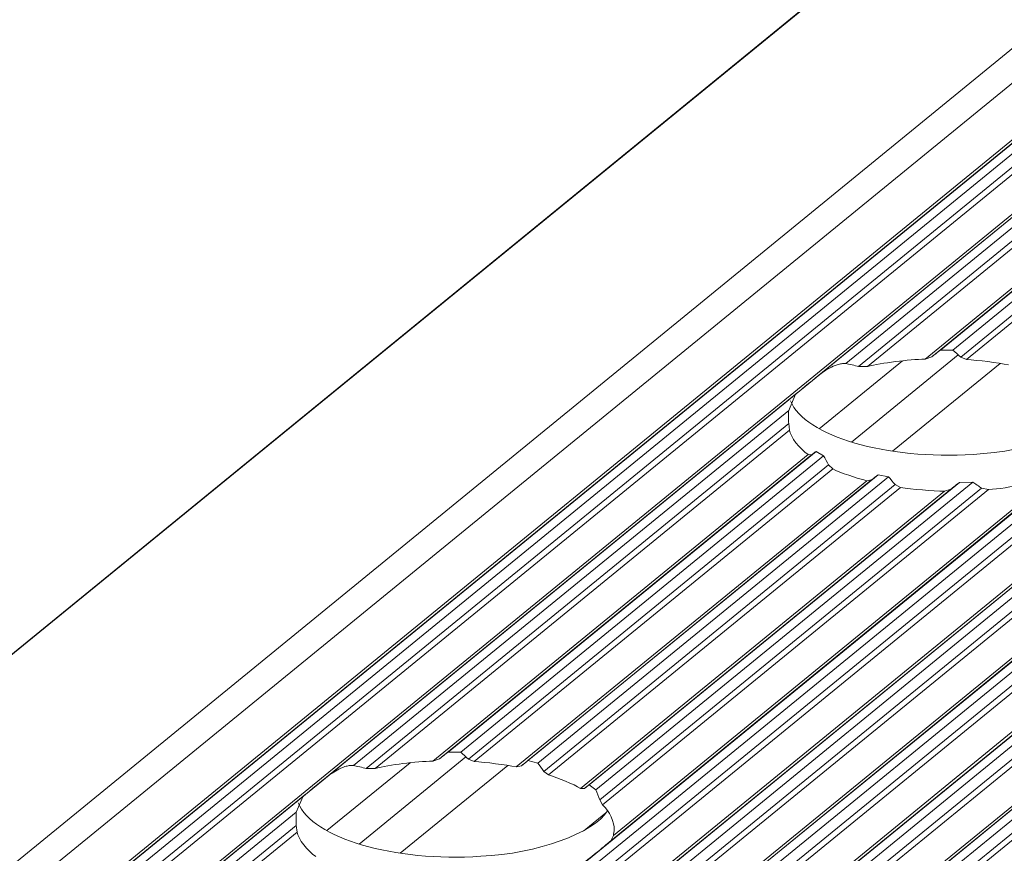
# Model space of a CAD drawing. Header units: inches. Extents: x 0 to 210, y 119 to 193.
# Tile 102 of 180: x 177.67 to 179.83, y 166.52 to 168.34. Entities that reach past the tile are written whole.
import ezdxf

# ---------------------------------------------------------------- set-up
doc = ezdxf.new("R2010")
doc.units = ezdxf.units.IN
doc.header["$MEASUREMENT"] = 0
doc.layers.add('Calque 1', color=7, linetype='Continuous')

# ---------------------------------------------------------------- blocks, each defined once
blk = doc.blocks.new('block 3018')
at = {"layer": 'Calque 1', "color": 9, "lineweight": 9, "true_color": 0xc0c0c0}
blk.add_lwpolyline([(202.1353, 186.4055), (156.0526, 148.779)], dxfattribs=at)
blk = doc.blocks.new('block 3020')
at = {"layer": 'Calque 1', "color": 9, "lineweight": 9, "true_color": 0xc0c0c0}
blk.add_lwpolyline([(202.2548, 186.3786), (156.1718, 148.7521)], dxfattribs=at)
blk = doc.blocks.new('block 3022')
at = {"layer": 'Calque 1', "color": 9, "lineweight": 9, "true_color": 0xc0c0c0}
blk.add_lwpolyline([(202.2658, 186.3808), (156.1832, 148.7543)], dxfattribs=at)
blk = doc.blocks.new('block 3024')
at = {"layer": 'Calque 1', "color": 9, "lineweight": 9, "true_color": 0xc0c0c0}
blk.add_lwpolyline([(202.2803, 186.392), (156.1976, 148.7655)], dxfattribs=at)
blk = doc.blocks.new('block 3026')
at = {"layer": 'Calque 1', "color": 9, "lineweight": 9, "true_color": 0xc0c0c0}
blk.add_lwpolyline([(202.3023, 186.387), (156.2197, 148.7607)], dxfattribs=at)
blk = doc.blocks.new('block 3028')
at = {"layer": 'Calque 1', "color": 9, "lineweight": 9, "true_color": 0xc0c0c0}
blk.add_lwpolyline([(202.3165, 186.3695), (156.2335, 148.743)], dxfattribs=at)
blk = doc.blocks.new('block 3030')
at = {"layer": 'Calque 1', "color": 9, "lineweight": 9, "true_color": 0xc0c0c0}
blk.add_lwpolyline([(202.3271, 186.3622), (156.2445, 148.7359)], dxfattribs=at)
blk = doc.blocks.new('block 3041')
at = {"layer": 'Calque 1', "color": 9, "lineweight": 9, "true_color": 0xc0c0c0}
blk.add_lwpolyline([(182.5123, 170.0971), (176.2257, 164.9639)], dxfattribs=at)
blk = doc.blocks.new('block 3113')
at = {"layer": 'Calque 1', "color": 9, "lineweight": 9, "true_color": 0xc0c0c0}
blk.add_lwpolyline([(183.2224, 169.9529), (176.9061, 164.7957)], dxfattribs=at)
blk = doc.blocks.new('block 3121')
at = {"layer": 'Calque 1', "color": 9, "lineweight": 9, "true_color": 0xc0c0c0}
blk.add_lwpolyline([(203.1888, 186.1688), (157.1058, 148.5425)], dxfattribs=at)
blk = doc.blocks.new('block 3126')
at = {"layer": 'Calque 1', "color": 9, "lineweight": 9, "true_color": 0xc0c0c0}
blk.add_lwpolyline([(203.1998, 186.171), (157.1171, 148.5445)], dxfattribs=at)
blk = doc.blocks.new('block 3161')
at = {"layer": 'Calque 1', "color": 9, "lineweight": 9, "true_color": 0xc0c0c0}
blk.add_lwpolyline([(203.2143, 186.1822), (157.1316, 148.5559)], dxfattribs=at)
blk = doc.blocks.new('block 3163')
at = {"layer": 'Calque 1', "color": 9, "lineweight": 9, "true_color": 0xc0c0c0}
blk.add_lwpolyline([(203.2363, 186.1772), (157.1536, 148.5509)], dxfattribs=at)
blk = doc.blocks.new('block 3165')
at = {"layer": 'Calque 1', "color": 9, "lineweight": 9, "true_color": 0xc0c0c0}
blk.add_lwpolyline([(203.2501, 186.1596), (157.1674, 148.5332)], dxfattribs=at)
blk = doc.blocks.new('block 3167')
at = {"layer": 'Calque 1', "color": 9, "lineweight": 9, "true_color": 0xc0c0c0}
blk.add_lwpolyline([(203.2611, 186.1526), (157.1785, 148.5261)], dxfattribs=at)
blk = doc.blocks.new('block 3169')
at = {"layer": 'Calque 1', "color": 9, "lineweight": 9, "true_color": 0xc0c0c0}
blk.add_lwpolyline([(203.3441, 186.1338), (157.2615, 148.5075)], dxfattribs=at)
blk = doc.blocks.new('block 3172')
at = {"layer": 'Calque 1', "color": 9, "lineweight": 9, "true_color": 0xc0c0c0}
blk.add_lwpolyline([(203.3555, 186.136), (157.2725, 148.5096)], dxfattribs=at)
blk = doc.blocks.new('block 3174')
at = {"layer": 'Calque 1', "color": 9, "lineweight": 9, "true_color": 0xc0c0c0}
blk.add_lwpolyline([(203.37, 186.1472), (157.2873, 148.5209)], dxfattribs=at)
blk = doc.blocks.new('block 3176')
at = {"layer": 'Calque 1', "color": 9, "lineweight": 9, "true_color": 0xc0c0c0}
blk.add_lwpolyline([(203.392, 186.1424), (157.309, 148.5159)], dxfattribs=at)
blk = doc.blocks.new('block 3178')
at = {"layer": 'Calque 1', "color": 9, "lineweight": 9, "true_color": 0xc0c0c0}
blk.add_lwpolyline([(203.4058, 186.1247), (157.3231, 148.4982)], dxfattribs=at)
blk = doc.blocks.new('block 3180')
at = {"layer": 'Calque 1', "color": 9, "lineweight": 9, "true_color": 0xc0c0c0}
blk.add_lwpolyline([(203.4168, 186.1176), (157.3342, 148.4911)], dxfattribs=at)
blk = doc.blocks.new('block 3182')
at = {"layer": 'Calque 1', "color": 9, "lineweight": 9, "true_color": 0xc0c0c0}
blk.add_lwpolyline([(203.4999, 186.0988), (157.4172, 148.4725)], dxfattribs=at)
blk = doc.blocks.new('block 3184')
at = {"layer": 'Calque 1', "color": 9, "lineweight": 9, "true_color": 0xc0c0c0}
blk.add_lwpolyline([(203.5112, 186.1011), (157.4282, 148.4746)], dxfattribs=at)
blk = doc.blocks.new('block 3186')
at = {"layer": 'Calque 1', "color": 9, "lineweight": 9, "true_color": 0xc0c0c0}
blk.add_lwpolyline([(203.5257, 186.1123), (157.4427, 148.486)], dxfattribs=at)
blk = doc.blocks.new('block 3188')
at = {"layer": 'Calque 1', "color": 9, "lineweight": 9, "true_color": 0xc0c0c0}
blk.add_lwpolyline([(203.5477, 186.1073), (157.4647, 148.481)], dxfattribs=at)
blk = doc.blocks.new('block 3190')
at = {"layer": 'Calque 1', "color": 9, "lineweight": 9, "true_color": 0xc0c0c0}
blk.add_lwpolyline([(203.5615, 186.0897), (157.4789, 148.4632)], dxfattribs=at)
blk = doc.blocks.new('block 3192')
at = {"layer": 'Calque 1', "color": 9, "lineweight": 9, "true_color": 0xc0c0c0}
blk.add_lwpolyline([(203.5725, 186.0826), (157.4895, 148.4562)], dxfattribs=at)
blk = doc.blocks.new('block 3194')
at = {"layer": 'Calque 1', "color": 9, "lineweight": 9, "true_color": 0xc0c0c0}
blk.add_lwpolyline([(203.6556, 186.0639), (157.5729, 148.4375)], dxfattribs=at)
blk = doc.blocks.new('block 3196')
at = {"layer": 'Calque 1', "color": 9, "lineweight": 9, "true_color": 0xc0c0c0}
blk.add_lwpolyline([(203.6666, 186.0661), (157.5839, 148.4396)], dxfattribs=at)
blk = doc.blocks.new('block 3200')
at = {"layer": 'Calque 1', "color": 9, "lineweight": 9, "true_color": 0xc0c0c0}
blk.add_lwpolyline([(203.6811, 186.0773), (157.5984, 148.451)], dxfattribs=at)
blk = doc.blocks.new('block 3202')
at = {"layer": 'Calque 1', "color": 9, "lineweight": 9, "true_color": 0xc0c0c0}
blk.add_lwpolyline([(203.7031, 186.0725), (157.6205, 148.446)], dxfattribs=at)
blk = doc.blocks.new('block 3204')
at = {"layer": 'Calque 1', "color": 9, "lineweight": 9, "true_color": 0xc0c0c0}
blk.add_lwpolyline([(203.7172, 186.0547), (157.6346, 148.4282)], dxfattribs=at)
blk = doc.blocks.new('block 3206')
at = {"layer": 'Calque 1', "color": 9, "lineweight": 9, "true_color": 0xc0c0c0}
blk.add_lwpolyline([(203.7283, 186.0477), (157.6453, 148.4212)], dxfattribs=at)
blk = doc.blocks.new('block 3380')
at = {"layer": 'Calque 1', "color": 9, "lineweight": 9, "true_color": 0xc0c0c0}
blk.add_lwpolyline([(179.8172, 167.5906), (179.5816, 167.3983)], dxfattribs=at)
blk = doc.blocks.new('block 3381')
at = {"layer": 'Calque 1', "color": 9, "lineweight": 9, "true_color": 0xc0c0c0}
blk.add_lwpolyline([(178.7393, 166.7103), (178.5036, 166.5179)], dxfattribs=at)
blk = doc.blocks.new('block 3429')
at = {"layer": 'Calque 1', "color": 9, "lineweight": 9, "true_color": 0xc0c0c0}
blk.add_lwpolyline([(179.6033, 167.5963), (179.421, 167.4476)], dxfattribs=at)
blk = doc.blocks.new('block 3430')
at = {"layer": 'Calque 1', "color": 9, "lineweight": 9, "true_color": 0xc0c0c0}
blk.add_lwpolyline([(178.525, 166.716), (178.3431, 166.5674)], dxfattribs=at)
blk = doc.blocks.new('block 3474')
at = {"layer": 'Calque 1', "color": 9, "lineweight": 9, "true_color": 0xc0c0c0}
blk.add_lwpolyline([(204.3546, 188.755), (158.2716, 151.1287)], dxfattribs=at)
blk = doc.blocks.new('block 6257')
at = {"layer": 'Calque 1', "color": 7, "lineweight": 9, "true_color": 0xffffff}
blk.add_lwpolyline([(182.5182, 170.0948), (176.2419, 164.9702)], dxfattribs=at)
blk = doc.blocks.new('block 6263')
at = {"layer": 'Calque 1', "color": 7, "lineweight": 9, "true_color": 0xffffff}
blk.add_lwpolyline([(180.447, 168.4033), (179.4203, 167.5647)], dxfattribs=at)
blk = doc.blocks.new('block 6264')
at = {"layer": 'Calque 1', "color": 7, "lineweight": 9, "true_color": 0xffffff}
blk.add_open_spline([(179.4203, 167.5647), (179.4011, 167.5494), (179.3766, 167.5294), (179.369, 167.5229)], degree=3, dxfattribs=at)
blk = doc.blocks.new('block 6265')
at = {"layer": 'Calque 1', "color": 7, "lineweight": 9, "true_color": 0xffffff}
blk.add_lwpolyline([(179.369, 167.5229), (178.342, 166.6845)], dxfattribs=at)
blk = doc.blocks.new('block 6266')
at = {"layer": 'Calque 1', "color": 7, "lineweight": 9, "true_color": 0xffffff}
blk.add_open_spline([(178.342, 166.6845), (178.3231, 166.6692), (178.2986, 166.6492), (178.2907, 166.6427)], degree=3, dxfattribs=at)
blk = doc.blocks.new('block 6267')
at = {"layer": 'Calque 1', "color": 7, "lineweight": 9, "true_color": 0xffffff}
blk.add_lwpolyline([(178.2907, 166.6427), (177.2641, 165.8043)], dxfattribs=at)
blk = doc.blocks.new('block 6289')
at = {"layer": 'Calque 1', "color": 9, "lineweight": 9, "true_color": 0xc0c0c0}
blk.add_lwpolyline([(183.1931, 169.9742), (176.8851, 164.8238)], dxfattribs=at)
blk = doc.blocks.new('block 6291')
at = {"layer": 'Calque 1', "color": 7, "lineweight": 9, "true_color": 0xffffff}
blk.add_lwpolyline([(183.1517, 169.9634), (176.8827, 164.8447)], dxfattribs=at)
blk = doc.blocks.new('block 6295')
at = {"layer": 'Calque 1', "color": 9, "lineweight": 9, "true_color": 0xc0c0c0}
blk.add_lwpolyline([(183.2048, 169.9548), (176.9013, 164.808)], dxfattribs=at)
blk = doc.blocks.new('block 6299')
at = {"layer": 'Calque 1', "color": 7, "lineweight": 9, "true_color": 0xffffff}
blk.add_open_spline([(178.8846, 166.4799), (178.9198, 166.5081), (178.957, 166.5383), (178.9646, 166.545)], degree=3, dxfattribs=at)
blk = doc.blocks.new('block 6300')
at = {"layer": 'Calque 1', "color": 9, "lineweight": 9, "true_color": 0xc0c0c0}
blk.add_lwpolyline([(179.9629, 167.3601), (178.9646, 166.545)], dxfattribs=at)
blk = doc.blocks.new('block 6592')
at = {"layer": 'Calque 1', "color": 7, "lineweight": 5, "true_color": 0xffffff}
blk.add_lwpolyline([(179.4203, 167.5647), (179.4279, 167.5706), (179.4279, 167.5706), (179.4358, 167.5759), (179.4358, 167.5759), (179.4434, 167.5804), (179.4434, 167.5804), (179.4476, 167.5825), (179.4476, 167.5825), (179.4514, 167.5844), (179.4514, 167.5844), (179.4562, 167.5863), (179.4562, 167.5863), (179.4607, 167.5878), (179.4607, 167.5878), (179.4631, 167.5885), (179.4631, 167.5885), (179.4655, 167.589), (179.4655, 167.589), (179.4675, 167.5895), (179.4675, 167.5895), (179.47, 167.5899), (179.47, 167.5899), (179.4717, 167.5901), (179.4717, 167.5901), (179.4734, 167.5902), (179.4734, 167.5902), (179.4748, 167.5902), (179.4748, 167.5902), (179.4765, 167.5902), (179.4765, 167.5902), (179.4779, 167.5902), (179.4779, 167.5902), (179.4793, 167.5901), (179.4793, 167.5901)], dxfattribs=at)
blk = doc.blocks.new('block 6593')
at = {"layer": 'Calque 1', "color": 9, "lineweight": 9, "true_color": 0xc0c0c0}
blk.add_lwpolyline([(180.4322, 168.3681), (179.4793, 167.5901)], dxfattribs=at)
blk = doc.blocks.new('block 6594')
at = {"layer": 'Calque 1', "color": 7, "lineweight": 9, "true_color": 0xffffff}
blk.add_open_spline([(179.5072, 167.5837), (179.4996, 167.5859), (179.4858, 167.589), (179.4793, 167.5901)], degree=3, dxfattribs=at)
blk = doc.blocks.new('block 6595')
at = {"layer": 'Calque 1', "color": 9, "lineweight": 9, "true_color": 0xc0c0c0}
blk.add_lwpolyline([(180.4322, 168.339), (179.5072, 167.5837)], dxfattribs=at)
blk = doc.blocks.new('block 6596')
at = {"layer": 'Calque 1', "color": 7, "lineweight": 9, "true_color": 0xffffff}
blk.add_lwpolyline([(179.5072, 167.5837), (179.5268, 167.5839)], dxfattribs=at)
blk = doc.blocks.new('block 6597')
at = {"layer": 'Calque 1', "color": 9, "lineweight": 9, "true_color": 0xc0c0c0}
blk.add_lwpolyline([(180.4342, 168.3245), (179.5268, 167.5839)], dxfattribs=at)
blk = doc.blocks.new('block 6598')
at = {"layer": 'Calque 1', "color": 7, "lineweight": 9, "true_color": 0xffffff}
blk.add_open_spline([(179.6529, 167.6), (179.6167, 167.5992), (179.5575, 167.5916), (179.5268, 167.5839)], degree=3, dxfattribs=at)
blk = doc.blocks.new('block 6599')
at = {"layer": 'Calque 1', "color": 9, "lineweight": 9, "true_color": 0xc0c0c0}
blk.add_lwpolyline([(180.4749, 168.2711), (179.6529, 167.6)], dxfattribs=at)
blk = doc.blocks.new('block 6600')
at = {"layer": 'Calque 1', "color": 7, "lineweight": 9, "true_color": 0xffffff}
blk.add_lwpolyline([(179.6529, 167.6), (179.6674, 167.6052)], dxfattribs=at)
blk = doc.blocks.new('block 6601')
at = {"layer": 'Calque 1', "color": 9, "lineweight": 9, "true_color": 0xc0c0c0}
blk.add_lwpolyline([(180.4821, 168.2703), (179.6674, 167.6052)], dxfattribs=at)
blk = doc.blocks.new('block 6602')
at = {"layer": 'Calque 1', "color": 7, "lineweight": 9, "true_color": 0xffffff}
blk.add_open_spline([(179.6863, 167.6199), (179.6815, 167.6162), (179.6722, 167.6088), (179.6674, 167.6052)], degree=3, dxfattribs=at)
blk = doc.blocks.new('block 6603')
at = {"layer": 'Calque 1', "color": 9, "lineweight": 9, "true_color": 0xc0c0c0}
blk.add_lwpolyline([(180.4925, 168.278), (179.6863, 167.6199)], dxfattribs=at)
blk = doc.blocks.new('block 6604')
at = {"layer": 'Calque 1', "color": 7, "lineweight": 9, "true_color": 0xffffff}
blk.add_lwpolyline([(179.6863, 167.6199), (179.7139, 167.6195)], dxfattribs=at)
blk = doc.blocks.new('block 6605')
at = {"layer": 'Calque 1', "color": 9, "lineweight": 9, "true_color": 0xc0c0c0}
blk.add_lwpolyline([(180.5087, 168.2686), (179.7139, 167.6195)], dxfattribs=at)
blk = doc.blocks.new('block 6610')
at = {"layer": 'Calque 1', "color": 7, "lineweight": 9, "true_color": 0xffffff}
blk.add_open_spline([(179.7308, 167.6044), (179.7266, 167.6083), (179.718, 167.6159), (179.7139, 167.6195)], degree=3, dxfattribs=at)
blk = doc.blocks.new('block 6611')
at = {"layer": 'Calque 1', "color": 9, "lineweight": 9, "true_color": 0xc0c0c0}
blk.add_lwpolyline([(180.5197, 168.2486), (179.7308, 167.6044)], dxfattribs=at)
blk = doc.blocks.new('block 6612')
at = {"layer": 'Calque 1', "color": 7, "lineweight": 9, "true_color": 0xffffff}
blk.add_lwpolyline([(179.7308, 167.6044), (179.7438, 167.5988)], dxfattribs=at)
blk = doc.blocks.new('block 6613')
at = {"layer": 'Calque 1', "color": 9, "lineweight": 9, "true_color": 0xc0c0c0}
blk.add_lwpolyline([(180.5286, 168.2396), (179.7438, 167.5988)], dxfattribs=at)
blk = doc.blocks.new('block 6614')
at = {"layer": 'Calque 1', "color": 7, "lineweight": 9, "true_color": 0xffffff}
blk.add_open_spline([(179.8355, 167.5873), (179.8127, 167.5921), (179.7686, 167.5976), (179.7438, 167.5988)], degree=3, dxfattribs=at)
blk = doc.blocks.new('block 6696')
at = {"layer": 'Calque 1', "color": 7, "lineweight": 9, "true_color": 0xffffff}
blk.add_open_spline([(179.3542, 167.4877), (179.3539, 167.4843), (179.3535, 167.4774), (179.3535, 167.4736)], degree=3, dxfattribs=at)
blk = doc.blocks.new('block 6698')
at = {"layer": 'Calque 1', "color": 7, "lineweight": 9, "true_color": 0xffffff}
blk.add_open_spline([(179.3583, 167.5086), (179.3893, 167.4311), (179.5685, 167.3787), (179.7583, 167.3914), (179.882, 167.3975), (180.0057, 167.4419), (180.0356, 167.4914)], degree=3, knots=[0, 0, 0, 0, 1, 1, 1, 2, 2, 2, 2], dxfattribs=at)
blk = doc.blocks.new('block 6700')
at = {"layer": 'Calque 1', "color": 7, "lineweight": 9, "true_color": 0xffffff}
blk.add_open_spline([(179.7921, 167.3141), (179.8362, 167.3174), (179.903, 167.3313), (179.9347, 167.3442)], degree=3, dxfattribs=at)
blk = doc.blocks.new('block 6701')
at = {"layer": 'Calque 1', "color": 7, "lineweight": 9, "true_color": 0xffffff}
blk.add_lwpolyline([(179.7921, 167.3141), (179.7766, 167.3175)], dxfattribs=at)
blk = doc.blocks.new('block 6702')
at = {"layer": 'Calque 1', "color": 7, "lineweight": 9, "true_color": 0xffffff}
blk.add_open_spline([(179.7573, 167.3308), (179.7621, 167.3274), (179.7717, 167.3206), (179.7766, 167.3175)], degree=3, dxfattribs=at)
blk = doc.blocks.new('block 6703')
at = {"layer": 'Calque 1', "color": 7, "lineweight": 9, "true_color": 0xffffff}
blk.add_lwpolyline([(179.7573, 167.3308), (179.728, 167.3298)], dxfattribs=at)
blk = doc.blocks.new('block 6704')
at = {"layer": 'Calque 1', "color": 7, "lineweight": 9, "true_color": 0xffffff}
blk.add_open_spline([(179.7094, 167.3153), (179.7142, 167.3189), (179.7232, 167.3262), (179.728, 167.3298)], degree=3, dxfattribs=at)
blk = doc.blocks.new('block 6705')
at = {"layer": 'Calque 1', "color": 7, "lineweight": 9, "true_color": 0xffffff}
blk.add_lwpolyline([(179.7094, 167.3153), (179.6956, 167.3108)], dxfattribs=at)
blk = doc.blocks.new('block 6706')
at = {"layer": 'Calque 1', "color": 7, "lineweight": 9, "true_color": 0xffffff}
blk.add_open_spline([(179.5991, 167.3188), (179.6236, 167.3148), (179.6698, 167.311), (179.6956, 167.3108)], degree=3, dxfattribs=at)
blk = doc.blocks.new('block 6707')
at = {"layer": 'Calque 1', "color": 7, "lineweight": 9, "true_color": 0xffffff}
blk.add_lwpolyline([(179.5991, 167.3188), (179.5874, 167.3253)], dxfattribs=at)
blk = doc.blocks.new('block 6708')
at = {"layer": 'Calque 1', "color": 7, "lineweight": 9, "true_color": 0xffffff}
blk.add_open_spline([(179.573, 167.3424), (179.5764, 167.3379), (179.5836, 167.3294), (179.5874, 167.3253)], degree=3, dxfattribs=at)
blk = doc.blocks.new('block 6709')
at = {"layer": 'Calque 1', "color": 7, "lineweight": 9, "true_color": 0xffffff}
blk.add_lwpolyline([(179.573, 167.3424), (179.5502, 167.3468)], dxfattribs=at)
blk = doc.blocks.new('block 6710')
at = {"layer": 'Calque 1', "color": 7, "lineweight": 9, "true_color": 0xffffff}
blk.add_open_spline([(179.5358, 167.3356), (179.5395, 167.3384), (179.5464, 167.3439), (179.5502, 167.3468)], degree=3, dxfattribs=at)
blk = doc.blocks.new('block 6711')
at = {"layer": 'Calque 1', "color": 7, "lineweight": 9, "true_color": 0xffffff}
blk.add_lwpolyline([(179.5358, 167.3356), (179.5251, 167.3337)], dxfattribs=at)
blk = doc.blocks.new('block 6712')
at = {"layer": 'Calque 1', "color": 7, "lineweight": 9, "true_color": 0xffffff}
blk.add_open_spline([(179.4507, 167.3594), (179.4672, 167.3513), (179.503, 167.3391), (179.5251, 167.3337)], degree=3, dxfattribs=at)
blk = doc.blocks.new('block 6713')
at = {"layer": 'Calque 1', "color": 7, "lineweight": 9, "true_color": 0xffffff}
blk.add_lwpolyline([(179.4507, 167.3594), (179.4417, 167.3682)], dxfattribs=at)
blk = doc.blocks.new('block 6714')
at = {"layer": 'Calque 1', "color": 7, "lineweight": 9, "true_color": 0xffffff}
blk.add_open_spline([(179.4307, 167.3883), (179.4334, 167.3833), (179.439, 167.3734), (179.4417, 167.3682)], degree=3, dxfattribs=at)
blk = doc.blocks.new('block 6715')
at = {"layer": 'Calque 1', "color": 7, "lineweight": 9, "true_color": 0xffffff}
blk.add_lwpolyline([(179.4307, 167.3883), (179.4141, 167.3978)], dxfattribs=at)
blk = doc.blocks.new('block 6716')
at = {"layer": 'Calque 1', "color": 7, "lineweight": 9, "true_color": 0xffffff}
blk.add_open_spline([(179.4042, 167.3901), (179.4066, 167.392), (179.4114, 167.3957), (179.4141, 167.3978)], degree=3, dxfattribs=at)
blk = doc.blocks.new('block 6717')
at = {"layer": 'Calque 1', "color": 7, "lineweight": 9, "true_color": 0xffffff}
blk.add_lwpolyline([(179.4042, 167.3901), (179.3966, 167.3909)], dxfattribs=at)
blk = doc.blocks.new('block 6718')
at = {"layer": 'Calque 1', "color": 7, "lineweight": 9, "true_color": 0xffffff}
blk.add_open_spline([(179.3559, 167.4443), (179.3587, 167.4293), (179.3776, 167.404), (179.3966, 167.3909)], degree=3, dxfattribs=at)
blk = doc.blocks.new('block 6719')
at = {"layer": 'Calque 1', "color": 7, "lineweight": 9, "true_color": 0xffffff}
blk.add_lwpolyline([(179.3559, 167.4443), (179.3542, 167.4588)], dxfattribs=at)
blk = doc.blocks.new('block 6720')
at = {"layer": 'Calque 1', "color": 7, "lineweight": 9, "true_color": 0xffffff}
blk.add_open_spline([(179.3535, 167.4736), (179.3535, 167.47), (179.3539, 167.4626), (179.3542, 167.4588)], degree=3, dxfattribs=at)
blk = doc.blocks.new('block 6721')
at = {"layer": 'Calque 1', "color": 7, "lineweight": 9, "true_color": 0xffffff}
blk.add_lwpolyline([(179.3542, 167.4877), (179.369, 167.5229)], dxfattribs=at)
blk = doc.blocks.new('block 6722')
at = {"layer": 'Calque 1', "color": 7, "lineweight": 5, "true_color": 0xffffff}
blk.add_lwpolyline([(178.342, 166.6845), (178.3496, 166.6904), (178.3496, 166.6904), (178.3579, 166.6957), (178.3579, 166.6957), (178.3655, 166.7002), (178.3655, 166.7002), (178.3692, 166.7023), (178.3692, 166.7023), (178.3734, 166.7041), (178.3734, 166.7041), (178.3779, 166.7059), (178.3779, 166.7059), (178.3823, 166.7076), (178.3823, 166.7076), (178.3848, 166.7083), (178.3848, 166.7083), (178.3872, 166.7088), (178.3872, 166.7088), (178.3896, 166.7093), (178.3896, 166.7093), (178.392, 166.7097), (178.392, 166.7097), (178.3937, 166.7098), (178.3937, 166.7098), (178.3951, 166.71), (178.3951, 166.71), (178.3968, 166.71), (178.3968, 166.71), (178.3985, 166.71), (178.3985, 166.71), (178.3999, 166.7098), (178.3999, 166.7098), (178.4009, 166.7097), (178.4009, 166.7097)], dxfattribs=at)
blk = doc.blocks.new('block 6723')
at = {"layer": 'Calque 1', "color": 9, "lineweight": 9, "true_color": 0xc0c0c0}
blk.add_lwpolyline([(179.3542, 167.4877), (178.4009, 166.7097)], dxfattribs=at)
blk = doc.blocks.new('block 6724')
at = {"layer": 'Calque 1', "color": 7, "lineweight": 9, "true_color": 0xffffff}
blk.add_open_spline([(178.4288, 166.7035), (178.4216, 166.7057), (178.4078, 166.7088), (178.4009, 166.7097)], degree=3, dxfattribs=at)
blk = doc.blocks.new('block 6725')
at = {"layer": 'Calque 1', "color": 9, "lineweight": 9, "true_color": 0xc0c0c0}
blk.add_lwpolyline([(179.3542, 167.4588), (178.4288, 166.7035)], dxfattribs=at)
blk = doc.blocks.new('block 6726')
at = {"layer": 'Calque 1', "color": 7, "lineweight": 9, "true_color": 0xffffff}
blk.add_lwpolyline([(178.4288, 166.7035), (178.4488, 166.7036)], dxfattribs=at)
blk = doc.blocks.new('block 6727')
at = {"layer": 'Calque 1', "color": 9, "lineweight": 9, "true_color": 0xc0c0c0}
blk.add_lwpolyline([(179.3559, 167.4443), (178.4488, 166.7036)], dxfattribs=at)
blk = doc.blocks.new('block 6728')
at = {"layer": 'Calque 1', "color": 7, "lineweight": 9, "true_color": 0xffffff}
blk.add_open_spline([(178.5746, 166.7196), (178.5387, 166.719), (178.4791, 166.7114), (178.4488, 166.7036)], degree=3, dxfattribs=at)
blk = doc.blocks.new('block 6729')
at = {"layer": 'Calque 1', "color": 9, "lineweight": 9, "true_color": 0xc0c0c0}
blk.add_lwpolyline([(179.3966, 167.3909), (178.5746, 166.7196)], dxfattribs=at)
blk = doc.blocks.new('block 6730')
at = {"layer": 'Calque 1', "color": 7, "lineweight": 9, "true_color": 0xffffff}
blk.add_lwpolyline([(178.5746, 166.7196), (178.5894, 166.7248)], dxfattribs=at)
blk = doc.blocks.new('block 6731')
at = {"layer": 'Calque 1', "color": 9, "lineweight": 9, "true_color": 0xc0c0c0}
blk.add_lwpolyline([(179.4042, 167.3901), (178.5894, 166.7248)], dxfattribs=at)
blk = doc.blocks.new('block 6732')
at = {"layer": 'Calque 1', "color": 7, "lineweight": 9, "true_color": 0xffffff}
blk.add_open_spline([(178.6083, 166.7396), (178.6035, 166.7358), (178.5942, 166.7286), (178.5894, 166.7248)], degree=3, dxfattribs=at)
blk = doc.blocks.new('block 6733')
at = {"layer": 'Calque 1', "color": 9, "lineweight": 9, "true_color": 0xc0c0c0}
blk.add_lwpolyline([(179.4141, 167.3978), (178.6083, 166.7396)], dxfattribs=at)
blk = doc.blocks.new('block 6734')
at = {"layer": 'Calque 1', "color": 7, "lineweight": 9, "true_color": 0xffffff}
blk.add_lwpolyline([(178.6083, 166.7396), (178.6359, 166.7393)], dxfattribs=at)
blk = doc.blocks.new('block 6735')
at = {"layer": 'Calque 1', "color": 9, "lineweight": 9, "true_color": 0xc0c0c0}
blk.add_lwpolyline([(179.4307, 167.3883), (178.6359, 166.7393)], dxfattribs=at)
blk = doc.blocks.new('block 6736')
at = {"layer": 'Calque 1', "color": 7, "lineweight": 9, "true_color": 0xffffff}
blk.add_open_spline([(178.9718, 166.5696), (178.9735, 166.5846), (178.9615, 166.6103), (178.9466, 166.624)], degree=3, dxfattribs=at)
blk = doc.blocks.new('block 6737')
at = {"layer": 'Calque 1', "color": 9, "lineweight": 9, "true_color": 0xc0c0c0}
blk.add_lwpolyline([(179.7921, 167.3141), (178.9466, 166.624)], dxfattribs=at)
blk = doc.blocks.new('block 6738')
at = {"layer": 'Calque 1', "color": 9, "lineweight": 9, "true_color": 0xc0c0c0}
blk.add_lwpolyline([(179.9347, 167.3442), (178.9704, 166.5567)], dxfattribs=at)
blk = doc.blocks.new('block 6739')
at = {"layer": 'Calque 1', "color": 7, "lineweight": 9, "true_color": 0xffffff}
blk.add_lwpolyline([(178.9704, 166.5567), (178.9646, 166.545)], dxfattribs=at)
blk = doc.blocks.new('block 6740')
at = {"layer": 'Calque 1', "color": 7, "lineweight": 9, "true_color": 0xffffff}
blk.add_open_spline([(178.6528, 166.724), (178.6483, 166.7279), (178.64, 166.7355), (178.6359, 166.7393)], degree=3, dxfattribs=at)
blk = doc.blocks.new('block 6741')
at = {"layer": 'Calque 1', "color": 9, "lineweight": 9, "true_color": 0xc0c0c0}
blk.add_lwpolyline([(179.4417, 167.3682), (178.6528, 166.724)], dxfattribs=at)
blk = doc.blocks.new('block 6742')
at = {"layer": 'Calque 1', "color": 7, "lineweight": 9, "true_color": 0xffffff}
blk.add_lwpolyline([(178.6528, 166.724), (178.6655, 166.7186)], dxfattribs=at)
blk = doc.blocks.new('block 6743')
at = {"layer": 'Calque 1', "color": 9, "lineweight": 9, "true_color": 0xc0c0c0}
blk.add_lwpolyline([(179.4507, 167.3594), (178.6655, 166.7186)], dxfattribs=at)
blk = doc.blocks.new('block 6744')
at = {"layer": 'Calque 1', "color": 7, "lineweight": 9, "true_color": 0xffffff}
blk.add_open_spline([(178.7575, 166.7071), (178.7348, 166.7117), (178.6907, 166.7172), (178.6655, 166.7186)], degree=3, dxfattribs=at)
blk = doc.blocks.new('block 6745')
at = {"layer": 'Calque 1', "color": 9, "lineweight": 9, "true_color": 0xc0c0c0}
blk.add_lwpolyline([(179.5251, 167.3337), (178.7575, 166.7071)], dxfattribs=at)
blk = doc.blocks.new('block 6746')
at = {"layer": 'Calque 1', "color": 7, "lineweight": 9, "true_color": 0xffffff}
blk.add_lwpolyline([(178.7575, 166.7071), (178.7689, 166.7095)], dxfattribs=at)
blk = doc.blocks.new('block 6747')
at = {"layer": 'Calque 1', "color": 9, "lineweight": 9, "true_color": 0xc0c0c0}
blk.add_lwpolyline([(179.5358, 167.3356), (178.7689, 166.7095)], dxfattribs=at)
blk = doc.blocks.new('block 6748')
at = {"layer": 'Calque 1', "color": 7, "lineweight": 9, "true_color": 0xffffff}
blk.add_open_spline([(178.8984, 166.6599), (178.8833, 166.6688), (178.8498, 166.683), (178.8281, 166.6893)], degree=3, dxfattribs=at)
blk = doc.blocks.new('block 6749')
at = {"layer": 'Calque 1', "color": 9, "lineweight": 9, "true_color": 0xc0c0c0}
blk.add_lwpolyline([(179.5991, 167.3188), (178.8281, 166.6893)], dxfattribs=at)
blk = doc.blocks.new('block 6750')
at = {"layer": 'Calque 1', "color": 9, "lineweight": 9, "true_color": 0xc0c0c0}
blk.add_lwpolyline([(179.6956, 167.3108), (178.8984, 166.6599)], dxfattribs=at)
blk = doc.blocks.new('block 6751')
at = {"layer": 'Calque 1', "color": 7, "lineweight": 9, "true_color": 0xffffff}
blk.add_open_spline([(178.7833, 166.7207), (178.7799, 166.7179), (178.7727, 166.7122), (178.7689, 166.7095)], degree=3, dxfattribs=at)
blk = doc.blocks.new('block 6752')
at = {"layer": 'Calque 1', "color": 9, "lineweight": 9, "true_color": 0xc0c0c0}
blk.add_lwpolyline([(179.5502, 167.3468), (178.7833, 166.7207)], dxfattribs=at)
blk = doc.blocks.new('block 6753')
at = {"layer": 'Calque 1', "color": 7, "lineweight": 9, "true_color": 0xffffff}
blk.add_lwpolyline([(178.7833, 166.7207), (178.8051, 166.7153)], dxfattribs=at)
blk = doc.blocks.new('block 6754')
at = {"layer": 'Calque 1', "color": 9, "lineweight": 9, "true_color": 0xc0c0c0}
blk.add_lwpolyline([(179.573, 167.3424), (178.8051, 166.7153)], dxfattribs=at)
blk = doc.blocks.new('block 6755')
at = {"layer": 'Calque 1', "color": 7, "lineweight": 9, "true_color": 0xffffff}
blk.add_open_spline([(178.8181, 166.6971), (178.815, 166.7017), (178.8085, 166.7107), (178.8051, 166.7153)], degree=3, dxfattribs=at)
blk = doc.blocks.new('block 6756')
at = {"layer": 'Calque 1', "color": 9, "lineweight": 9, "true_color": 0xc0c0c0}
blk.add_lwpolyline([(179.5874, 167.3253), (178.8181, 166.6971)], dxfattribs=at)
blk = doc.blocks.new('block 6757')
at = {"layer": 'Calque 1', "color": 7, "lineweight": 9, "true_color": 0xffffff}
blk.add_lwpolyline([(178.8181, 166.6971), (178.8281, 166.6893)], dxfattribs=at)
blk = doc.blocks.new('block 6758')
at = {"layer": 'Calque 1', "color": 7, "lineweight": 9, "true_color": 0xffffff}
blk.add_lwpolyline([(178.9404, 166.6349), (178.9466, 166.624)], dxfattribs=at)
blk = doc.blocks.new('block 6759')
at = {"layer": 'Calque 1', "color": 9, "lineweight": 9, "true_color": 0xc0c0c0}
blk.add_lwpolyline([(179.7766, 167.3175), (178.9404, 166.6349)], dxfattribs=at)
blk = doc.blocks.new('block 6760')
at = {"layer": 'Calque 1', "color": 7, "lineweight": 9, "true_color": 0xffffff}
blk.add_open_spline([(178.9404, 166.6349), (178.9384, 166.6404), (178.9342, 166.6513), (178.9318, 166.6569)], degree=3, dxfattribs=at)
blk = doc.blocks.new('block 6761')
at = {"layer": 'Calque 1', "color": 9, "lineweight": 9, "true_color": 0xc0c0c0}
blk.add_lwpolyline([(179.7573, 167.3308), (178.9318, 166.6569)], dxfattribs=at)
blk = doc.blocks.new('block 6762')
at = {"layer": 'Calque 1', "color": 7, "lineweight": 9, "true_color": 0xffffff}
blk.add_lwpolyline([(178.917, 166.6678), (178.9318, 166.6569)], dxfattribs=at)
blk = doc.blocks.new('block 6763')
at = {"layer": 'Calque 1', "color": 7, "lineweight": 9, "true_color": 0xffffff}
blk.add_lwpolyline([(179.728, 167.3298), (178.917, 166.6678)], dxfattribs=at)
blk = doc.blocks.new('block 6764')
at = {"layer": 'Calque 1', "color": 7, "lineweight": 9, "true_color": 0xffffff}
blk.add_lwpolyline([(178.8984, 166.6599), (178.9067, 166.6599)], dxfattribs=at)
blk = doc.blocks.new('block 6765')
at = {"layer": 'Calque 1', "color": 9, "lineweight": 9, "true_color": 0xc0c0c0}
blk.add_lwpolyline([(179.7094, 167.3153), (178.9067, 166.6599)], dxfattribs=at)
blk = doc.blocks.new('block 6766')
at = {"layer": 'Calque 1', "color": 7, "lineweight": 9, "true_color": 0xffffff}
blk.add_open_spline([(178.917, 166.6678), (178.9146, 166.6659), (178.9094, 166.6619), (178.9067, 166.6599)], degree=3, dxfattribs=at)
blk = doc.blocks.new('block 6826')
at = {"layer": 'Calque 1', "color": 7, "lineweight": 9, "true_color": 0xffffff}
blk.add_open_spline([(178.2759, 166.6075), (178.2755, 166.6041), (178.2755, 166.597), (178.2755, 166.5934)], degree=3, dxfattribs=at)
blk = doc.blocks.new('block 6827')
at = {"layer": 'Calque 1', "color": 7, "lineweight": 9, "true_color": 0xffffff}
blk.add_open_spline([(178.9704, 166.5567), (178.9711, 166.56), (178.9718, 166.5663), (178.9718, 166.5696)], degree=3, dxfattribs=at)
blk = doc.blocks.new('block 6828')
at = {"layer": 'Calque 1', "color": 7, "lineweight": 9, "true_color": 0xffffff}
blk.add_open_spline([(178.28, 166.6284), (178.3114, 166.5508), (178.4905, 166.4985), (178.68, 166.5112), (178.804, 166.5171), (178.9274, 166.5617), (178.9573, 166.6111)], degree=3, knots=[0, 0, 0, 0, 1, 1, 1, 2, 2, 2, 2], dxfattribs=at)
blk = doc.blocks.new('block 6848')
at = {"layer": 'Calque 1', "color": 7, "lineweight": 9, "true_color": 0xffffff}
blk.add_open_spline([(178.278, 166.5641), (178.2804, 166.5489), (178.2997, 166.5238), (178.3186, 166.5105)], degree=3, dxfattribs=at)
blk = doc.blocks.new('block 6849')
at = {"layer": 'Calque 1', "color": 7, "lineweight": 9, "true_color": 0xffffff}
blk.add_lwpolyline([(178.278, 166.5641), (178.2759, 166.5784)], dxfattribs=at)
blk = doc.blocks.new('block 6850')
at = {"layer": 'Calque 1', "color": 7, "lineweight": 9, "true_color": 0xffffff}
blk.add_open_spline([(178.2755, 166.5934), (178.2755, 166.5898), (178.2755, 166.5824), (178.2759, 166.5784)], degree=3, dxfattribs=at)
blk = doc.blocks.new('block 6851')
at = {"layer": 'Calque 1', "color": 7, "lineweight": 9, "true_color": 0xffffff}
blk.add_lwpolyline([(178.2759, 166.6075), (178.2907, 166.6427)], dxfattribs=at)
blk = doc.blocks.new('block 6853')
at = {"layer": 'Calque 1', "color": 9, "lineweight": 9, "true_color": 0xc0c0c0}
blk.add_lwpolyline([(178.2759, 166.6075), (177.323, 165.8294)], dxfattribs=at)
blk = doc.blocks.new('block 6855')
at = {"layer": 'Calque 1', "color": 9, "lineweight": 9, "true_color": 0xc0c0c0}
blk.add_lwpolyline([(178.2759, 166.5784), (177.3509, 165.8232)], dxfattribs=at)
blk = doc.blocks.new('block 6857')
at = {"layer": 'Calque 1', "color": 9, "lineweight": 9, "true_color": 0xc0c0c0}
blk.add_lwpolyline([(178.278, 166.5641), (177.3709, 165.8234)], dxfattribs=at)
blk = doc.blocks.new('block 9915')
at = {"layer": 'Calque 1', "color": 7, "lineweight": 9, "true_color": 0xffffff}
blk.add_lwpolyline([(202.1139, 186.464), (156.0312, 148.8375)], dxfattribs=at)
blk = doc.blocks.new('block 9935')
at = {"layer": 'Calque 1', "color": 7, "lineweight": 9, "true_color": 0xffffff}
blk.add_lwpolyline([(178.9098, 166.5705), (178.9539, 166.6065)], dxfattribs=at)
blk = doc.blocks.new('block 9977')
at = {"layer": 'Calque 1', "color": 7, "lineweight": 9, "true_color": 0xffffff}
blk.add_lwpolyline([(179.7252, 167.6093), (179.4917, 167.4183)], dxfattribs=at)
blk = doc.blocks.new('block 9978')
at = {"layer": 'Calque 1', "color": 7, "lineweight": 9, "true_color": 0xffffff}
blk.add_lwpolyline([(178.6473, 166.729), (178.4133, 166.5381)], dxfattribs=at)
blk = doc.blocks.new('block 10000')
at = {"layer": 'Calque 1', "color": 7, "lineweight": 9, "true_color": 0xffffff}
blk.add_lwpolyline([(204.2991, 188.7094), (158.2165, 151.083)], dxfattribs=at)

msp = doc.modelspace()

# ---------------------------------------------------------------- block references
at = {"layer": 'Calque 1'}
for name in ['block 3474', 'block 10000', 'block 9915', 'block 3018', 'block 3020', 'block 3022', 'block 3024', 'block 3026', 'block 3028', 'block 3030', 'block 3161', 'block 3121', 'block 3126', 'block 3163', 'block 3165', 'block 3167', 'block 3174', 'block 3176', 'block 3169', 'block 3172', 'block 3178', 'block 3180', 'block 3182', 'block 3184', 'block 3186', 'block 3188', 'block 3190', 'block 3192', 'block 3200', 'block 3194', 'block 3196', 'block 3202', 'block 3204', 'block 3206', 'block 3041', 'block 6257', 'block 6289', 'block 6291', 'block 6295', 'block 3113', 'block 6263', 'block 6593', 'block 6595', 'block 6597', 'block 6599', 'block 6601', 'block 6603', 'block 6605', 'block 6611', 'block 6613', 'block 6602', 'block 6604', 'block 6610', 'block 3429', 'block 9977', 'block 6598', 'block 6600', 'block 6612', 'block 6614', 'block 6592', 'block 6594', 'block 6596', 'block 3380', 'block 6264', 'block 6265', 'block 6721', 'block 6698', 'block 6723', 'block 6696', 'block 6720', 'block 6725', 'block 6727', 'block 6719', 'block 6718', 'block 6729', 'block 6731', 'block 6733', 'block 6735', 'block 6717', 'block 6716', 'block 6715', 'block 6714', 'block 6741', 'block 6743', 'block 6300', 'block 6713', 'block 6712', 'block 6752', 'block 6754', 'block 6738', 'block 6710', 'block 6709', 'block 6708', 'block 6700', 'block 6745', 'block 6747', 'block 6756', 'block 6749', 'block 6765', 'block 6763', 'block 6761', 'block 6759', 'block 6711', 'block 6707', 'block 6706', 'block 6705', 'block 6704', 'block 6703', 'block 6702', 'block 6701', 'block 6750', 'block 6737', 'block 6732', 'block 6734', 'block 6740', 'block 3430', 'block 9978', 'block 6728', 'block 6730', 'block 6742', 'block 6744', 'block 6751', 'block 6753', 'block 6755', 'block 6722', 'block 6724', 'block 6726', 'block 3381', 'block 6746', 'block 6757', 'block 6748', 'block 6266', 'block 6766', 'block 6762', 'block 6764', 'block 6760', 'block 6267', 'block 6851', 'block 6828', 'block 6758', 'block 6853', 'block 6826', 'block 9935', 'block 6736', 'block 6850', 'block 6855', 'block 6857', 'block 6849', 'block 6848', 'block 6827', 'block 6299', 'block 6739']:
    msp.add_blockref(name, (0, 0), dxfattribs=at)

doc.saveas('drawing.dxf')
